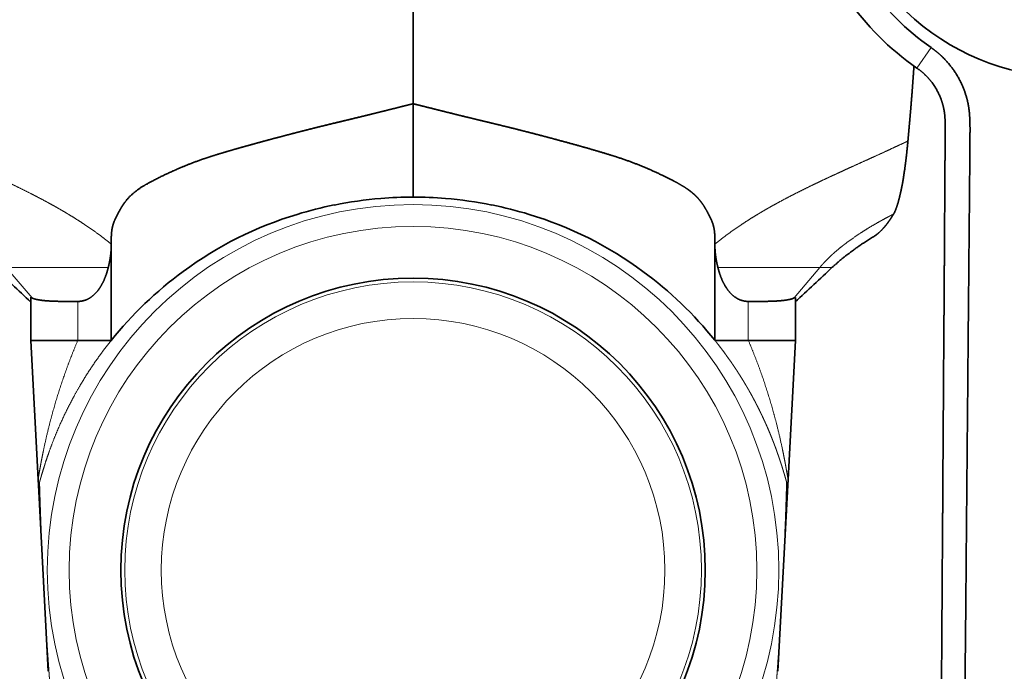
# Model space of a CAD drawing. Extents: x 25 to 383, y 51 to 280.
# Tile 9 of 11: x 334 to 361, y 213 to 231. Entities that reach past the tile are written whole.
import ezdxf

# ---------------------------------------------------------------- set-up
doc = ezdxf.new("R2010")
doc.units = 0
doc.layers.get('0').update_dxf_attribs({"lineweight": 13})

# ---------------------------------------------------------------- blocks, each defined once
blk = doc.blocks.new('BLOCK77')
at = {"color": 7, "lineweight": 35}
for p, q in [((0, -131.11), (0, -97.51)), ((-49.96, -208.85), (-51.26, -184.21)), ((51.26, -184.21), (49.96, -208.85))]:
    blk.add_line(p, q, dxfattribs=at)
at = {"color": 7, "lineweight": 13, "ltscale": 0.085312}
blk.add_line((70.92, -123.42), (68.98, -126.23), dxfattribs=at)
at = {"color": 7, "lineweight": 35, "ltscale": 0.00208}
blk.add_line((0, -131.11), (0, -131.19), dxfattribs=at)
at = {"color": 7, "lineweight": 35, "ltscale": 0.276816}
blk.add_line((0, -131.19), (0, -142.26), dxfattribs=at)
at = {"color": 7, "lineweight": 35, "ltscale": 0.039914}
blk.add_line((0, -142.26), (0, -143.86), dxfattribs=at)
at = {"color": 7, "lineweight": 35, "ltscale": 0.00076444}
blk.add_line((0, -143.86), (0, -143.89), dxfattribs=at)
at = {"color": 7, "lineweight": 35, "ltscale": 0.007808}
for p, q in [((-41.32, -150.66), (-41.32, -150.35)), ((41.32, -150.66), (41.32, -150.35))]:
    blk.add_line(p, q, dxfattribs=at)
at = {"color": 7, "lineweight": 13, "ltscale": 0.006582}
for p, q in [((-41.32, -150.92), (-41.32, -150.66)), ((41.32, -150.92), (41.32, -150.66))]:
    blk.add_line(p, q, dxfattribs=at)
at = {"color": 7, "lineweight": 35, "ltscale": 0.314864}
for p, q in [((-41.32, -163.52), (-41.32, -150.92)), ((41.32, -163.52), (41.32, -150.92))]:
    blk.add_line(p, q, dxfattribs=at)
at = {"color": 7, "lineweight": 13, "ltscale": 0.137149}
for p, q in [((-52.16, -157.71), (-55.7, -153.52)), ((52.16, -157.71), (55.7, -153.52))]:
    blk.add_line(p, q, dxfattribs=at)
at = {"color": 7, "lineweight": 13, "ltscale": 0.349474}
for p, q in [((-55.7, -153.52), (-41.72, -153.52)), ((55.7, -153.52), (41.72, -153.52))]:
    blk.add_line(p, q, dxfattribs=at)
at = {"color": 7, "lineweight": 13, "ltscale": 0.042473}
blk.add_line((55.7, -153.52), (57.4, -153.52), dxfattribs=at)
at = {"color": 7, "lineweight": 35, "ltscale": 0.146228}
for p, q in [((-52.34, -163.52), (-52.34, -157.67)), ((52.34, -163.52), (52.34, -157.67))]:
    blk.add_line(p, q, dxfattribs=at)
at = {"color": 7, "lineweight": 13, "ltscale": 0.133165}
for p, q in [((-45.9, -163.52), (-45.9, -158.19)), ((45.9, -163.52), (45.9, -158.19))]:
    blk.add_line(p, q, dxfattribs=at)
at = {"color": 7, "lineweight": 35, "ltscale": 0.477334}
blk.add_line((-51.34, -182.59), (-52.34, -163.52), dxfattribs=at)
at = {"color": 7, "lineweight": 35, "ltscale": 0.160895}
for p, q in [((-45.9, -163.52), (-52.34, -163.52)), ((45.9, -163.52), (52.34, -163.52))]:
    blk.add_line(p, q, dxfattribs=at)
at = {"color": 7, "lineweight": 35, "ltscale": 0.073375}
blk.add_line((-42.97, -163.52), (-45.9, -163.52), dxfattribs=at)
at = {"color": 7, "lineweight": 35, "ltscale": 0.041193}
blk.add_line((-41.32, -163.52), (-42.97, -163.52), dxfattribs=at)
at = {"color": 7, "lineweight": 35, "ltscale": 0.041194}
blk.add_line((41.32, -163.52), (42.97, -163.52), dxfattribs=at)
at = {"color": 7, "lineweight": 35, "ltscale": 0.073374}
blk.add_line((42.97, -163.52), (45.9, -163.52), dxfattribs=at)
at = {"color": 7, "lineweight": 35, "ltscale": 0.477331}
blk.add_line((52.34, -163.52), (51.34, -182.59), dxfattribs=at)
at = {"color": 7, "lineweight": 35, "ltscale": 0.040667}
blk.add_line((-51.26, -184.21), (-51.34, -182.59), dxfattribs=at)
at = {"color": 7, "lineweight": 35, "ltscale": 0.040666}
blk.add_line((51.26, -184.21), (51.34, -182.59), dxfattribs=at)
at = {"color": 7, "lineweight": 13}
for radius in [50.08, 47.08, 39.48, 34.48]:
    blk.add_circle((0, -195), radius, dxfattribs=at)
at = {"color": 7, "lineweight": 35}
blk.add_circle((0, -195), 40.01, dxfattribs=at)
for centre, radius, start, end in [((90.01, -95.01), 32.5, 52.4848, 304.8992), ((90.42, -95.37), 34.16, 193.74, 235.1978), ((90.42, -95.26), 37.67, 193.9265, 235.3079), ((0.07, -198.25), 54.36, 94.7478, 101.5141), ((0.01, -197.67), 53.78, 90.0101, 94.7347), ((0.02, -197.13), 53.24, 85.2467, 90.0191), ((-0.07, -198.23), 54.34, 78.4846, 85.254), ((0.65, -201), 57.18, 101.5364, 106.8021), ((-0.65, -201), 57.18, 73.1979, 78.4638), ((-1.17, -195.12), 51.02, 106.7477, 126.4337), ((1.17, -195.12), 51.02, 53.5659, 73.253), ((-1100.65, -1270.39), 1528.32, 46.69182, 46.95211), ((1100.65, -1270.39), 1528.33, 133.04789, 133.30818), ((75.04, -172.38), 25.83, 131.7039, 133.0737), ((74.87, -172.2), 25.58, 131.9615, 133.0817), ((0.17, -196.58), 52.79, 38.781, 53.6313)]:
    blk.add_arc(centre, radius, start, end, dxfattribs=at)
at = {"color": 7, "lineweight": 13}
for centre, start, end in [((-46.81, -183.98), 166.6832, 182.9994), ((46.81, -183.98), 357.0006, 13.3168)]:
    blk.add_arc(centre, 4.45, start, end, dxfattribs=at)
at = {"color": 7, "lineweight": 35}
blk.add_ellipse((21.69, -214.18), major_axis=(62.92, -50.78), ratio=0.803891, start_param=2.934261, end_param=3.143964, dxfattribs=at)
for points, degree, knots in [([(75.16, -256.11), (75.16, -255.94), (75.16, -255.77), (75.16, -255.6), (75.17, -255.26), (75.17, -254.93), (75.17, -254.76), (75.18, -253.76), (75.19, -252.76), (75.2, -251.92), (75.21, -250.23), (75.23, -248.55), (75.24, -247.75), (75.25, -246.55), (75.26, -245.37), (75.26, -245.03), (75.3, -241.02), (75.33, -237.01), (75.37, -233.2), (75.42, -227.76), (75.47, -222.32), (75.5, -218.39), (75.55, -213.29), (75.59, -208.19), (75.63, -204.68), (75.76, -189.77), (75.9, -174.83), (76, -163.22), (76.11, -151.23), (76.22, -139.22), (76.22, -138.94), (76.23, -138.22), (76.23, -137.49), (76.23, -137.26), (76.24, -136.18), (76.25, -135.1), (76.26, -134.4), (76.25, -133.52), (76.19, -132.65), (76.18, -132.48), (76.15, -132.14), (76.1, -131.8), (76.08, -131.63), (75.85, -130.27), (75.43, -128.95), (74.93, -127.84), (73.91, -126.19), (72.6, -124.78), (72.07, -124.28), (71.51, -123.83), (70.92, -123.42)], 5, [0, 0, 0, 0, 0, 0, 1.201326, 1.201326, 1.201326, 2.392656, 2.392656, 2.392656, 8.352525, 8.352525, 8.352525, 14.426076, 14.426076, 14.426076, 16.813106, 16.813106, 16.813106, 43.010022, 43.010022, 43.010022, 55.461963, 55.461963, 55.461963, 79.225729, 79.225729, 79.225729, 161.158452, 161.158452, 161.158452, 163.683785, 163.683785, 163.683785, 166.297929, 166.297929, 166.297929, 171.253507, 171.253507, 171.253507, 172.461396, 172.461396, 172.461396, 173.669969, 173.669969, 173.669969, 182.126635, 182.126635, 182.126635, 187.179665, 187.179665, 187.179665, 187.179665, 187.179665, 187.179665]), ([(68.58, -125.94), (68.54, -126.48), (68.51, -127.01), (68.47, -127.51), (68.42, -128.15), (68.38, -128.78), (68.37, -128.92), (68.35, -129.1), (68.34, -129.27), (68.34, -129.29), (68.33, -129.38), (68.33, -129.46), (68.32, -129.51), (68.32, -129.58), (68.31, -129.66), (68.31, -129.69), (68.29, -129.91), (68.27, -130.12), (68.26, -130.35), (68.22, -130.75), (68.19, -131.14), (68.18, -131.34), (68.14, -131.76), (68.11, -132.16), (68.09, -132.36), (68.06, -132.73), (68.03, -133.1), (68.01, -133.32), (67.94, -134.04), (67.88, -134.74), (67.84, -135.25), (67.79, -135.75), (67.75, -136.23)], 5, [0, 0, 0, 0, 0, 0, 7.148096, 7.148096, 7.148096, 9.351123, 9.351123, 9.351123, 9.828258, 9.828258, 9.828258, 10.70957, 10.70957, 10.70957, 11.145579, 11.145579, 11.145579, 14.074786, 14.074786, 14.074786, 17.612487, 17.612487, 17.612487, 21.084507, 21.084507, 21.084507, 24.409547, 24.409547, 24.409547, 34.631063, 34.631063, 34.631063, 34.631063, 34.631063, 34.631063]), ([(72.05, -255.33), (72.06, -252.74), (72.08, -250.14), (72.1, -247.49), (72.12, -243.86), (72.15, -240.2), (72.16, -239.11), (72.18, -235.92), (72.2, -232.7), (72.21, -230.46), (72.23, -227.42), (72.25, -224.42), (72.26, -223.49), (72.27, -221.85), (72.28, -220.21), (72.29, -219.39), (72.3, -217.73), (72.31, -216.08), (72.32, -215.25), (72.33, -213.56), (72.34, -211.87), (72.34, -211.13), (72.37, -207.68), (72.39, -204.21), (72.41, -201.57), (72.43, -197.92), (72.46, -194.25), (72.46, -193.27), (72.49, -190.11), (72.51, -186.92), (72.52, -184.75), (72.54, -181.72), (72.56, -178.72), (72.57, -177.91), (72.59, -173.95), (72.62, -170.03), (72.64, -166.98), (72.66, -163.76), (72.68, -160.53), (72.69, -160.34), (72.69, -159.19), (72.7, -157.98), (72.71, -156.9), (72.73, -154.18), (72.75, -151.19), (72.76, -149.36), (72.78, -146.12), (72.8, -143), (72.81, -141.62), (72.82, -139.9), (72.83, -138.33), (72.84, -137.94), (72.84, -137.35), (72.84, -136.78), (72.85, -136.58), (72.85, -136.19), (72.85, -135.8), (72.85, -135.61), (72.86, -135.03), (72.86, -134.44), (72.86, -134.05), (72.85, -133.4), (72.8, -132.74), (72.78, -132.49), (72.68, -131.83), (72.52, -131.18), (72.41, -130.79), (71.92, -129.48), (71.19, -128.27), (70.55, -127.48), (69.8, -126.8), (68.98, -126.23)], 5, [0, 0, 0, 0, 0, 0, 25.095011, 25.095011, 25.095011, 34.360566, 34.360566, 34.360566, 55.033, 55.033, 55.033, 62.714489, 62.714489, 62.714489, 70.622777, 70.622777, 70.622777, 78.665816, 78.665816, 78.665816, 86.939088, 86.939088, 86.939088, 111.963936, 111.963936, 111.963936, 121.368063, 121.368063, 121.368063, 141.442841, 141.442841, 141.442841, 149.476173, 149.476173, 149.476173, 178.617818, 178.617818, 178.617818, 180.645195, 180.645195, 180.645195, 189.697214, 189.697214, 189.697214, 202.377053, 202.377053, 202.377053, 212.634699, 212.634699, 212.634699, 216.19524, 216.19524, 216.19524, 218.076681, 218.076681, 218.076681, 219.958122, 219.958122, 219.958122, 223.717543, 223.717543, 223.717543, 226.314885, 226.314885, 226.314885, 230.199136, 230.199136, 230.199136, 239.869821, 239.869821, 239.869821, 239.869821, 239.869821, 239.869821]), ([(-41.32, -150.35), (-41.32, -150.1), (-41.32, -149.85), (-41.32, -149.64), (-41.32, -149.36), (-41.31, -149.15), (-41.3, -149.07), (-41.3, -148.92), (-41.28, -148.76), (-41.27, -148.68), (-41.26, -148.52), (-41.23, -148.34), (-41.22, -148.26), (-41.19, -148.11), (-41.15, -147.94), (-41.13, -147.86), (-41.06, -147.6), (-40.97, -147.34), (-40.9, -147.17), (-40.78, -146.89), (-40.64, -146.62), (-40.59, -146.51), (-40.51, -146.36), (-40.43, -146.2), (-40.4, -146.15), (-40.26, -145.88), (-40.1, -145.6), (-39.98, -145.37), (-39.82, -145.12), (-39.65, -144.88), (-39.64, -144.85), (-39.55, -144.73), (-39.46, -144.6), (-39.36, -144.47), (-39.16, -144.22), (-38.9, -143.93), (-38.79, -143.82), (-38.53, -143.57), (-38.25, -143.32), (-38.09, -143.19), (-37.72, -142.9), (-37.36, -142.65), (-37.16, -142.52), (-36.93, -142.38), (-36.74, -142.27), (-36.69, -142.24), (-36.6, -142.19), (-36.52, -142.14), (-36.47, -142.12), (-36.33, -142.03), (-36.18, -141.95), (-36.08, -141.9), (-35.95, -141.83), (-35.81, -141.75), (-35.77, -141.73), (-35.64, -141.67), (-35.51, -141.6), (-35.39, -141.54), (-35.17, -141.42), (-34.95, -141.31), (-34.86, -141.27), (-34.74, -141.21), (-34.64, -141.16), (-34.61, -141.14), (-33.56, -140.63), (-32.44, -140.11), (-31.28, -139.61), (-29.12, -138.78), (-26.69, -138.01), (-25.65, -137.7), (-23.88, -137.19), (-22.02, -136.68), (-21.28, -136.47), (-20.43, -136.24), (-19.56, -136.01), (-19.47, -135.98), (-18.96, -135.84), (-18.48, -135.72), (-18.17, -135.64), (-17.72, -135.52), (-17.3, -135.41), (-17.11, -135.36), (-16.75, -135.26), (-16.3, -135.15), (-16.12, -135.1), (-15.82, -135.02), (-15.51, -134.94), (-15.41, -134.92), (-14.53, -134.69), (-13.64, -134.47), (-12.84, -134.27), (-11.92, -134.04), (-10.99, -133.82), (-10.84, -133.78), (-10.31, -133.65), (-9.75, -133.52), (-9.25, -133.4), (-8.44, -133.2), (-7.58, -132.99), (-7.26, -132.92), (-6.37, -132.7), (-5.49, -132.48), (-4.92, -132.34), (-4.23, -132.17), (-3.59, -132.01), (-3.44, -131.97), (-3.15, -131.9), (-2.87, -131.83), (-2.75, -131.8), (-2.12, -131.64), (-1.49, -131.48), (-0.99, -131.36), (-0.5, -131.23), (0, -131.11)], 5, [0, 0, 0, 0, 0, 0, 4.780489, 4.780489, 4.780489, 7.771387, 7.771387, 7.771387, 10.759081, 10.759081, 10.759081, 12.713638, 12.713638, 12.713638, 14.680898, 14.680898, 14.680898, 18.82521, 18.82521, 18.82521, 21.451273, 21.451273, 21.451273, 22.764306, 22.764306, 22.764306, 28.683342, 28.683342, 28.683342, 29.339698, 29.339698, 29.339698, 32.038717, 32.038717, 32.038717, 33.736815, 33.736815, 33.736815, 35.737197, 35.737197, 35.737197, 38.406163, 38.406163, 38.406163, 39.278624, 39.278624, 39.278624, 40.151084, 40.151084, 40.151084, 42.107889, 42.107889, 42.107889, 42.751186, 42.751186, 42.751186, 44.488616, 44.488616, 44.488616, 45.776379, 45.776379, 45.776379, 46.293096, 46.293096, 46.293096, 64.104016, 64.104016, 64.104016, 76.563275, 76.563275, 76.563275, 84.577244, 84.577244, 84.577244, 85.688239, 85.688239, 85.688239, 89.946376, 89.946376, 89.946376, 93.091312, 93.091312, 93.091312, 95.120899, 95.120899, 95.120899, 96.146076, 96.146076, 96.146076, 103.684227, 103.684227, 103.684227, 104.778552, 104.778552, 104.778552, 108.517846, 108.517846, 108.517846, 110.750333, 110.750333, 110.750333, 114.62586, 114.62586, 114.62586, 115.791009, 115.791009, 115.791009, 116.995547, 116.995547, 116.995547, 121.174265, 121.174265, 121.174265, 121.174265, 121.174265, 121.174265]), ([(41.32, -150.35), (41.32, -150.19), (41.32, -150.04), (41.32, -149.89), (41.32, -149.59), (41.32, -149.29), (41.31, -149.14), (41.29, -148.84), (41.26, -148.54), (41.24, -148.38), (41.19, -148.11), (41.13, -147.86), (41.1, -147.75), (41.04, -147.54), (40.96, -147.33), (40.93, -147.23), (40.86, -147.08), (40.79, -146.93), (40.77, -146.88), (40.74, -146.81), (40.7, -146.74), (40.69, -146.71), (40.66, -146.66), (40.64, -146.62), (40.63, -146.6), (40.6, -146.54), (40.57, -146.47), (40.55, -146.44), (40.5, -146.34), (40.45, -146.25), (40.43, -146.2), (40.39, -146.14), (40.36, -146.07), (40.35, -146.05), (40.24, -145.85), (40.14, -145.66), (40.04, -145.49), (39.74, -144.98), (39.39, -144.49), (39.14, -144.18), (38.58, -143.58), (37.91, -143.04), (37.57, -142.79), (37.14, -142.51), (36.69, -142.24), (36.62, -142.2), (36.49, -142.12), (36.35, -142.05), (36.29, -142.01), (36.17, -141.94), (36.04, -141.88), (35.99, -141.85), (35.87, -141.79), (35.75, -141.72), (35.7, -141.7), (35.52, -141.6), (35.34, -141.51), (35.22, -141.45), (34.99, -141.33), (34.76, -141.22), (34.66, -141.17), (33.78, -140.74), (32.87, -140.31), (32.06, -139.95), (30.22, -139.2), (28.24, -138.5), (27.14, -138.15), (25.33, -137.61), (23.46, -137.08), (22.76, -136.88), (21.23, -136.46), (19.66, -136.03), (18.81, -135.8), (17.36, -135.42), (15.89, -135.04), (15.19, -134.86), (14.18, -134.6), (13.14, -134.34), (12.7, -134.24), (11.79, -134.01), (10.88, -133.79), (10.55, -133.71), (9.92, -133.56), (9.29, -133.41), (9.17, -133.38), (8.87, -133.31), (8.55, -133.23), (8.45, -133.2), (7.99, -133.09), (7.53, -132.98), (7.23, -132.91), (6.61, -132.76), (5.99, -132.6), (5.77, -132.55), (4.81, -132.31), (3.84, -132.07), (3.12, -131.89), (2.29, -131.68), (1.46, -131.47), (1.28, -131.43), (0.91, -131.34), (0.55, -131.24), (0.37, -131.2), (0.18, -131.15), (0, -131.11)], 5, [0, 0, 0, 0, 0, 0, 1.986089, 1.986089, 1.986089, 3.972177, 3.972177, 3.972177, 6.196412, 6.196412, 6.196412, 7.838786, 7.838786, 7.838786, 9.483398, 9.483398, 9.483398, 10.311601, 10.311601, 10.311601, 10.725793, 10.725793, 10.725793, 11.139985, 11.139985, 11.139985, 12.02542, 12.02542, 12.02542, 12.85355, 12.85355, 12.85355, 13.286507, 13.286507, 13.286507, 16.181143, 16.181143, 16.181143, 22.27664, 22.27664, 22.27664, 27.997262, 27.997262, 27.997262, 28.964169, 28.964169, 28.964169, 29.931075, 29.931075, 29.931075, 30.759726, 30.759726, 30.759726, 31.611668, 31.611668, 31.611668, 33.268883, 33.268883, 33.268883, 34.905546, 34.905546, 34.905546, 44.882014, 44.882014, 44.882014, 56.680194, 56.680194, 56.680194, 63.457816, 63.457816, 63.457816, 71.611414, 71.611414, 71.611414, 76.902341, 76.902341, 76.902341, 80.761932, 80.761932, 80.761932, 84.882151, 84.882151, 84.882151, 86.229458, 86.229458, 86.229458, 87.609207, 87.609207, 87.609207, 90.184522, 90.184522, 90.184522, 92.935999, 92.935999, 92.935999, 98.472628, 98.472628, 98.472628, 100.019877, 100.019877, 100.019877, 101.567127, 101.567127, 101.567127, 101.567127, 101.567127, 101.567127]), ([(65.79, -146.22), (65.93, -145.99), (66.06, -145.7), (66.19, -145.34), (66.44, -144.57), (66.68, -143.61), (66.79, -143.12), (66.9, -142.57), (67.01, -141.99), (67.01, -141.98), (67.02, -141.95), (67.02, -141.92), (67.03, -141.9), (67.03, -141.87), (67.04, -141.84), (67.04, -141.83), (67.05, -141.79), (67.05, -141.74), (67.06, -141.72), (67.1, -141.47), (67.14, -141.23), (67.18, -140.96), (67.33, -140), (67.47, -138.93), (67.57, -138.07), (67.66, -137.17), (67.75, -136.23)], 5, [0, 0, 0, 0, 0, 0, 13.584475, 13.584475, 13.584475, 25.895858, 25.895858, 25.895858, 26.171129, 26.171129, 26.171129, 26.459044, 26.459044, 26.459044, 26.766021, 26.766021, 26.766021, 27.3418, 27.3418, 27.3418, 31.819641, 31.819641, 31.819641, 46.043669, 46.043669, 46.043669, 46.043669, 46.043669, 46.043669]), ([(63.05, -149.32), (63.32, -149.15), (63.59, -148.95), (63.87, -148.71), (64.19, -148.39), (64.52, -148.01), (64.58, -147.94), (64.69, -147.81), (64.79, -147.68), (64.85, -147.61), (65.07, -147.32), (65.29, -147.01), (65.45, -146.76), (65.62, -146.5), (65.79, -146.22)], 5, [0, 0, 0, 0, 0, 0, 26.271123, 26.271123, 26.271123, 31.529685, 31.529685, 31.529685, 36.789906, 36.789906, 36.789906, 52.648247, 52.648247, 52.648247, 52.648247, 52.648247, 52.648247]), ([(57.86, -153.1), (57.98, -153), (58.21, -152.79), (58.57, -152.48), (58.94, -152.18), (59.31, -151.89), (59.69, -151.6), (60.08, -151.31), (60.48, -151.01), (60.93, -150.7), (61.42, -150.36), (61.95, -150.01), (62.5, -149.66), (62.86, -149.43), (63.05, -149.32)], 3, [0, 0, 0, 0, 0.473073, 0.945391, 1.417464, 1.890716, 2.367623, 2.851852, 3.348048, 3.857309, 4.487977, 5.130309, 5.779919, 6.432581, 6.432581, 6.432581, 6.432581]), ([(-41.73, -153.52), (-41.6, -153), (-41.49, -152.47), (-41.41, -151.94), (-41.35, -151.4), (-41.33, -150.85), (-41.33, -150.84), (-41.33, -150.81), (-41.33, -150.78), (-41.33, -150.77), (-41.32, -150.74), (-41.32, -150.7), (-41.32, -150.69), (-41.32, -150.67), (-41.32, -150.66)], 5, [0, 0, 0, 0, 0, 0, 6.118544, 6.118544, 6.118544, 6.283596, 6.283596, 6.283596, 6.44865, 6.44865, 6.44865, 6.613703, 6.613703, 6.613703, 6.613703, 6.613703, 6.613703]), ([(41.73, -153.52), (41.6, -153), (41.49, -152.47), (41.41, -151.94), (41.35, -151.4), (41.33, -150.85), (41.33, -150.84), (41.33, -150.81), (41.33, -150.78), (41.33, -150.77), (41.32, -150.74), (41.32, -150.7), (41.32, -150.69), (41.32, -150.67), (41.32, -150.66)], 5, [0, 0, 0, 0, 0, 0, 6.118544, 6.118544, 6.118544, 6.283596, 6.283596, 6.283596, 6.44865, 6.44865, 6.44865, 6.613703, 6.613703, 6.613703, 6.613703, 6.613703, 6.613703]), ([(-45.9, -158.19), (-45.33, -158.19), (-44.81, -158.06), (-44.34, -157.83), (-43.51, -157.22), (-42.88, -156.37), (-42.6, -155.91), (-42.24, -155.16), (-41.96, -154.35), (-41.87, -154.08), (-41.8, -153.8), (-41.73, -153.52)], 5, [0, 0, 0, 0, 0, 0, 6.766126, 6.766126, 6.766126, 13.520742, 13.520742, 13.520742, 16.913621, 16.913621, 16.913621, 16.913621, 16.913621, 16.913621]), ([(45.9, -158.19), (45.33, -158.19), (44.81, -158.06), (44.34, -157.83), (43.51, -157.22), (42.88, -156.37), (42.6, -155.91), (42.24, -155.16), (41.96, -154.35), (41.87, -154.08), (41.8, -153.8), (41.73, -153.52)], 5, [0, 0, 0, 0, 0, 0, 6.766126, 6.766126, 6.766126, 13.520742, 13.520742, 13.520742, 16.913621, 16.913621, 16.913621, 16.913621, 16.913621, 16.913621]), ([(-52.16, -157.71), (-51.95, -157.84), (-51.57, -157.95), (-51.03, -158.04), (-49.84, -158.15), (-48.25, -158.19), (-47.53, -158.2), (-46.74, -158.2), (-45.9, -158.19)], 5, [0, 0, 0, 0, 0, 0, 14.044287, 14.044287, 14.044287, 23.965017, 23.965017, 23.965017, 23.965017, 23.965017, 23.965017]), ([(52.16, -157.71), (51.95, -157.84), (51.57, -157.95), (51.03, -158.04), (49.84, -158.15), (48.25, -158.19), (47.53, -158.2), (46.74, -158.2), (45.9, -158.19)], 5, [0, 0, 0, 0, 0, 0, 14.044287, 14.044287, 14.044287, 23.965017, 23.965017, 23.965017, 23.965017, 23.965017, 23.965017])]:
    blk.add_open_spline(points, degree=degree, knots=knots, dxfattribs=at)
at = {"color": 7, "lineweight": 13}
for points, knots in [([(-41.32, -150.35), (-41.77, -149.98), (-42.22, -149.62), (-42.69, -149.26), (-43.71, -148.51), (-44.74, -147.8), (-45.31, -147.43), (-46.08, -146.93), (-46.85, -146.45), (-47.08, -146.32), (-47.56, -146.02), (-48.06, -145.73), (-48.33, -145.58), (-48.87, -145.26), (-49.42, -144.96), (-49.7, -144.81), (-50.53, -144.35), (-51.37, -143.91), (-51.93, -143.62), (-53.03, -143.06), (-54.12, -142.53), (-54.64, -142.27), (-55.42, -141.9), (-56.2, -141.53), (-56.45, -141.41), (-56.96, -141.17), (-57.47, -140.94), (-57.73, -140.82), (-58.51, -140.46), (-59.29, -140.1), (-59.82, -139.86), (-60.89, -139.37), (-61.96, -138.89), (-62.49, -138.65), (-63.55, -138.17), (-64.59, -137.7), (-65.1, -137.46), (-65.93, -137.07), (-66.77, -136.69), (-67.09, -136.53), (-67.42, -136.38), (-67.75, -136.23)], [0, 0, 0, 0, 0, 0, 4.090851, 4.090851, 4.090851, 9.019638, 9.019638, 9.019638, 10.996593, 10.996593, 10.996593, 13.308198, 13.308198, 13.308198, 15.619802, 15.619802, 15.619802, 20.307792, 20.307792, 20.307792, 24.891923, 24.891923, 24.891923, 27.120384, 27.120384, 27.120384, 29.341297, 29.341297, 29.341297, 33.841182, 33.841182, 33.841182, 38.37002, 38.37002, 38.37002, 42.846636, 42.846636, 42.846636, 45.72074, 45.72074, 45.72074, 45.72074, 45.72074, 45.72074]), ([(41.32, -150.35), (41.77, -149.98), (42.22, -149.62), (42.69, -149.26), (43.71, -148.51), (44.74, -147.8), (45.31, -147.43), (46.08, -146.93), (46.85, -146.45), (47.08, -146.32), (47.56, -146.02), (48.06, -145.73), (48.33, -145.58), (48.87, -145.26), (49.42, -144.96), (49.7, -144.81), (50.53, -144.35), (51.37, -143.91), (51.93, -143.62), (53.03, -143.06), (54.12, -142.53), (54.64, -142.27), (55.42, -141.9), (56.2, -141.53), (56.45, -141.41), (56.96, -141.17), (57.47, -140.94), (57.73, -140.82), (58.51, -140.46), (59.29, -140.1), (59.82, -139.86), (60.89, -139.37), (61.96, -138.89), (62.49, -138.65), (63.55, -138.17), (64.59, -137.7), (65.1, -137.46), (65.93, -137.07), (66.77, -136.69), (67.09, -136.53), (67.42, -136.38), (67.75, -136.23)], [0, 0, 0, 0, 0, 0, 4.090851, 4.090851, 4.090851, 9.019638, 9.019638, 9.019638, 10.996593, 10.996593, 10.996593, 13.308198, 13.308198, 13.308198, 15.619802, 15.619802, 15.619802, 20.307792, 20.307792, 20.307792, 24.891923, 24.891923, 24.891923, 27.120384, 27.120384, 27.120384, 29.341297, 29.341297, 29.341297, 33.841182, 33.841182, 33.841182, 38.37002, 38.37002, 38.37002, 42.846636, 42.846636, 42.846636, 45.720741, 45.720741, 45.720741, 45.720741, 45.720741, 45.720741]), ([(55.7, -153.52), (55.98, -153.19), (56.28, -152.86), (56.58, -152.54), (57.05, -152.08), (57.55, -151.62), (57.73, -151.47), (58.27, -151), (58.84, -150.53), (59.26, -150.22), (60.31, -149.45), (61.4, -148.72), (62.06, -148.3), (62.95, -147.77), (63.85, -147.26), (64.08, -147.13), (64.55, -146.87), (65.03, -146.62), (65.28, -146.48), (65.53, -146.35), (65.79, -146.22)], [0, 0, 0, 0, 0, 0, 3.428887, 3.428887, 3.428887, 5.148836, 5.148836, 5.148836, 8.780363, 8.780363, 8.780363, 14.372449, 14.372449, 14.372449, 16.197589, 16.197589, 16.197589, 18.176748, 18.176748, 18.176748, 18.176748, 18.176748, 18.176748]), ([(-45.9, -163.52), (-46.43, -164.76), (-46.93, -166.01), (-47.41, -167.29), (-48.31, -169.86), (-49.1, -172.46), (-49.46, -173.76), (-49.91, -175.49), (-50.3, -177.18), (-50.39, -177.6), (-50.54, -178.29), (-50.68, -178.96), (-50.73, -179.21), (-50.83, -179.73), (-50.93, -180.23), (-50.97, -180.47), (-51.08, -181.05), (-51.17, -181.59), (-51.22, -181.87), (-51.29, -182.26), (-51.33, -182.49), (-51.34, -182.55), (-51.34, -182.58), (-51.34, -182.59)], [0, 0, 0, 0, 0, 0, 12.382351, 12.382351, 12.382351, 24.762228, 24.762228, 24.762228, 28.825078, 28.825078, 28.825078, 31.5214, 31.5214, 31.5214, 34.152236, 34.152236, 34.152236, 38.10019, 38.10019, 38.10019, 40.150281, 40.150281, 40.150281, 40.150281, 40.150281, 40.150281]), ([(-41.32, -163.52), (-41.9, -164.23), (-42.46, -164.96), (-43, -165.7), (-44.31, -167.58), (-45.52, -169.53), (-46.21, -170.73), (-47.28, -172.75), (-48.24, -174.81), (-48.61, -175.64), (-49.12, -176.88), (-49.59, -178.12), (-49.74, -178.53), (-50.03, -179.35), (-50.3, -180.15), (-50.42, -180.54), (-50.66, -181.3), (-50.87, -182.01), (-50.97, -182.34), (-51.06, -182.66), (-51.14, -182.95)], [0, 0, 0, 0, 0, 0, 9.28002, 9.28002, 9.28002, 23.187651, 23.187651, 23.187651, 32.442447, 32.442447, 32.442447, 37.043036, 37.043036, 37.043036, 41.622793, 41.622793, 41.622793, 45.963706, 45.963706, 45.963706, 45.963706, 45.963706, 45.963706]), ([(51.14, -182.95), (51.09, -182.77), (51.04, -182.58), (50.98, -182.37), (50.85, -181.92), (50.7, -181.45), (50.63, -181.19), (50.49, -180.76), (50.35, -180.31), (50.29, -180.13), (50.2, -179.85), (50.1, -179.58), (50.07, -179.48), (50.01, -179.3), (49.94, -179.12), (49.91, -179.02), (49.84, -178.83), (49.77, -178.63), (49.74, -178.54), (49.67, -178.34), (49.59, -178.13), (49.55, -178.03), (49.48, -177.83), (49.4, -177.64), (49.4, -177.62), (49.35, -177.49), (49.3, -177.37), (49.29, -177.35), (49.26, -177.27), (49.24, -177.2), (49.22, -177.16), (49.19, -177.09), (49.16, -177.01), (49.15, -176.98), (49.07, -176.79), (49, -176.6), (48.93, -176.44), (48.81, -176.14), (48.68, -175.85), (48.61, -175.67), (48.46, -175.33), (48.32, -175), (48.23, -174.82), (48.1, -174.53), (47.96, -174.22), (47.92, -174.13), (47.82, -173.92), (47.72, -173.71), (47.67, -173.61), (47.53, -173.31), (47.38, -173.01), (47.29, -172.83), (47.08, -172.42), (46.87, -172.01), (46.76, -171.8), (46.54, -171.39), (46.32, -170.97), (46.2, -170.77), (46.07, -170.54), (45.95, -170.32), (45.93, -170.29), (45.9, -170.24), (45.87, -170.19), (45.86, -170.17), (45.82, -170.09), (45.77, -170.01), (45.74, -169.96), (45.67, -169.85), (45.61, -169.74), (45.58, -169.68), (45.53, -169.6), (45.48, -169.52), (45.47, -169.5), (45.44, -169.45), (45.41, -169.4), (45.4, -169.38), (45.19, -169.04), (44.99, -168.7), (44.79, -168.39), (44.57, -168.04), (44.34, -167.68), (44.31, -167.63), (44.21, -167.49), (44.12, -167.35), (44.06, -167.26), (43.94, -167.09), (43.83, -166.91), (43.77, -166.83), (43.65, -166.65), (43.52, -166.46), (43.46, -166.38), (43.12, -165.9), (42.78, -165.42), (42.51, -165.05), (42.1, -164.51), (41.69, -163.99), (41.57, -163.83), (41.45, -163.67), (41.32, -163.52)], [0, 0, 0, 0, 0, 0, 3.775576, 3.775576, 3.775576, 7.967732, 7.967732, 7.967732, 10.823119, 10.823119, 10.823119, 12.250815, 12.250815, 12.250815, 13.678511, 13.678511, 13.678511, 15.263701, 15.263701, 15.263701, 16.808081, 16.808081, 16.808081, 18.175318, 18.175318, 18.175318, 18.561435, 18.561435, 18.561435, 19.34273, 19.34273, 19.34273, 19.728888, 19.728888, 19.728888, 22.187516, 22.187516, 22.187516, 24.13859, 24.13859, 24.13859, 27.263372, 27.263372, 27.263372, 28.851787, 28.851787, 28.851787, 30.407436, 30.407436, 30.407436, 33.562452, 33.562452, 33.562452, 36.662207, 36.662207, 36.662207, 39.792145, 39.792145, 39.792145, 40.183433, 40.183433, 40.183433, 40.574721, 40.574721, 40.574721, 41.357297, 41.357297, 41.357297, 42.139881, 42.139881, 42.139881, 42.531175, 42.531175, 42.531175, 42.922468, 42.922468, 42.922468, 47.862651, 47.862651, 47.862651, 48.642875, 48.642875, 48.642875, 50.203321, 50.203321, 50.203321, 51.763807, 51.763807, 51.763807, 53.382608, 53.382608, 53.382608, 59.628232, 59.628232, 59.628232, 62.298856, 62.298856, 62.298856, 62.298856, 62.298856, 62.298856]), ([(45.9, -163.52), (46.43, -164.76), (46.93, -166.01), (47.41, -167.29), (48.31, -169.86), (49.1, -172.46), (49.46, -173.76), (49.91, -175.49), (50.3, -177.18), (50.39, -177.6), (50.54, -178.29), (50.68, -178.96), (50.73, -179.21), (50.83, -179.73), (50.93, -180.23), (50.97, -180.47), (51.08, -181.05), (51.17, -181.59), (51.22, -181.87), (51.29, -182.26), (51.33, -182.49), (51.34, -182.55), (51.34, -182.58), (51.34, -182.59)], [0, 0, 0, 0, 0, 0, 12.382351, 12.382351, 12.382351, 24.762228, 24.762228, 24.762228, 28.825078, 28.825078, 28.825078, 31.5214, 31.5214, 31.5214, 34.152236, 34.152236, 34.152236, 38.10019, 38.10019, 38.10019, 40.150281, 40.150281, 40.150281, 40.150281, 40.150281, 40.150281]), ([(-51.34, -182.59), (-51.34, -182.59), (-51.34, -182.6), (-51.34, -182.61), (-51.34, -182.62), (-51.34, -182.63), (-51.34, -182.64), (-51.34, -182.66), (-51.34, -182.68), (-51.33, -182.69), (-51.32, -182.84), (-51.31, -182.95), (-51.29, -183.03), (-51.26, -183.1), (-51.23, -183.1), (-51.21, -183.09), (-51.19, -183.07), (-51.17, -183.02), (-51.16, -183), (-51.15, -182.98), (-51.14, -182.95)], [0, 0, 0, 0, 0, 0, 0.215488, 0.215488, 0.215488, 0.430977, 0.430977, 0.430977, 0.861952, 0.861952, 0.861952, 5.260789, 5.260789, 5.260789, 7.251749, 7.251749, 7.251749, 8.572708, 8.572708, 8.572708, 8.572708, 8.572708, 8.572708]), ([(-51.14, -182.95), (-51.13, -183.22), (-51.13, -183.48), (-51.12, -183.77), (-51.09, -184.72), (-51.06, -185.74), (-51.03, -186.49), (-51, -187.49), (-50.95, -188.67), (-50.94, -188.91), (-50.91, -189.7), (-50.88, -190.58), (-50.85, -191.19), (-50.82, -192.03), (-50.77, -193.19), (-50.76, -193.36), (-50.74, -193.73), (-50.72, -194.12), (-50.71, -194.35), (-50.7, -194.7), (-50.68, -195.13), (-50.67, -195.26), (-50.66, -195.53), (-50.64, -195.83), (-50.64, -195.97), (-50.62, -196.24), (-50.61, -196.53), (-50.6, -196.68), (-50.59, -196.92), (-50.58, -197.17), (-50.57, -197.27), (-50.56, -197.48), (-50.55, -197.68), (-50.54, -197.79), (-50.53, -198.03), (-50.52, -198.25), (-50.51, -198.39), (-50.5, -198.62), (-50.49, -198.83), (-50.48, -198.92), (-50.47, -199.1), (-50.46, -199.26), (-50.46, -199.34), (-50.44, -199.77), (-50.42, -200.12), (-50.4, -200.38), (-50.38, -200.82), (-50.35, -201.22), (-50.34, -201.39), (-50.3, -202.11), (-50.27, -202.66), (-50.24, -203.05), (-50.21, -203.55), (-50.18, -204.03), (-50.17, -204.13), (-50.12, -205.07), (-50.06, -205.85), (-50.02, -206.46), (-49.96, -207.36), (-49.9, -208.19), (-49.88, -208.49), (-49.85, -208.95), (-49.82, -209.39), (-49.81, -209.57), (-49.79, -209.73), (-49.78, -209.9)], [0, 0, 0, 0, 0, 0, 18.988184, 18.988184, 18.988184, 63.621215, 63.621215, 63.621215, 73.710841, 73.710841, 73.710841, 97.811914, 97.811914, 97.811914, 101.773045, 101.773045, 101.773045, 106.329066, 106.329066, 106.329066, 108.44046, 108.44046, 108.44046, 110.147803, 110.147803, 110.147803, 111.469195, 111.469195, 111.469195, 112.341911, 112.341911, 112.341911, 113.214627, 113.214627, 113.214627, 114.352444, 114.352444, 114.352444, 115.303828, 115.303828, 115.303828, 116.264795, 116.264795, 116.264795, 120.471158, 120.471158, 120.471158, 123.818128, 123.818128, 123.818128, 135.875129, 135.875129, 135.875129, 139.476142, 139.476142, 139.476142, 167.404653, 167.404653, 167.404653, 182.969714, 182.969714, 182.969714, 193.097395, 193.097395, 193.097395, 193.097395, 193.097395, 193.097395]), ([(49.78, -209.9), (49.8, -209.7), (49.81, -209.49), (49.83, -209.27), (49.86, -208.84), (49.89, -208.38), (49.91, -208.14), (49.94, -207.67), (49.97, -207.17), (49.99, -206.93), (50.03, -206.37), (50.07, -205.77), (50.09, -205.44), (50.12, -204.98), (50.15, -204.49), (50.16, -204.36), (50.17, -204.23), (50.18, -204.09), (50.18, -204.07), (50.18, -204.02), (50.18, -203.97), (50.19, -203.95), (50.19, -203.87), (50.2, -203.8), (50.2, -203.77), (50.21, -203.62), (50.22, -203.46), (50.22, -203.37), (50.24, -203.07), (50.26, -202.76), (50.27, -202.56), (50.3, -202.19), (50.32, -201.77), (50.33, -201.59), (50.35, -201.26), (50.37, -200.89), (50.38, -200.73), (50.4, -200.37), (50.42, -199.97), (50.44, -199.74), (50.46, -199.38), (50.48, -198.93), (50.49, -198.8), (50.5, -198.57), (50.52, -198.32), (50.52, -198.23), (50.53, -198.04), (50.54, -197.84), (50.55, -197.73), (50.56, -197.47), (50.57, -197.21), (50.58, -197.07), (50.6, -196.74), (50.61, -196.47), (50.62, -196.32), (50.63, -196.04), (50.65, -195.79), (50.65, -195.67), (50.66, -195.41), (50.67, -195.18), (50.68, -195.06), (50.69, -194.77), (50.71, -194.52), (50.71, -194.38), (50.72, -194.16), (50.73, -193.95), (50.74, -193.88), (50.74, -193.73), (50.75, -193.58), (50.75, -193.51), (50.78, -193), (50.8, -192.55), (50.81, -192.19), (50.83, -191.74), (50.85, -191.33), (50.85, -191.24), (50.86, -191.04), (50.87, -190.84), (50.87, -190.76), (50.88, -190.54), (50.89, -190.34), (50.89, -190.2), (50.9, -190.01), (50.91, -189.82), (50.91, -189.74), (50.92, -189.65), (50.92, -189.56), (50.92, -189.54), (50.92, -189.51), (50.92, -189.47), (50.92, -189.45), (50.92, -189.42), (50.92, -189.4), (50.93, -189.38), (50.93, -189.36), (50.93, -189.33), (50.93, -189.32), (50.93, -189.28), (50.93, -189.24), (50.93, -189.21), (50.93, -189.16), (50.94, -189.11), (50.94, -189.1), (50.95, -188.7), (50.97, -188.33), (50.98, -188), (51, -187.38), (51.02, -186.8), (51.03, -186.52), (51.04, -186.1), (51.06, -185.69), (51.06, -185.54), (51.07, -185.24), (51.08, -184.95), (51.08, -184.83), (51.09, -184.53), (51.1, -184.23), (51.11, -184.15), (51.12, -183.81), (51.13, -183.48), (51.13, -183.3), (51.14, -183.12), (51.14, -182.95)], [0, 0, 0, 0, 0, 0, 18.035568, 18.035568, 18.035568, 36.076945, 36.076945, 36.076945, 53.400343, 53.400343, 53.400343, 73.150558, 73.150558, 73.150558, 78.633042, 78.633042, 78.633042, 79.737722, 79.737722, 79.737722, 80.842403, 80.842403, 80.842403, 83.261587, 83.261587, 83.261587, 87.724573, 87.724573, 87.724573, 95.711757, 95.711757, 95.711757, 101.377012, 101.377012, 101.377012, 105.385619, 105.385619, 105.385619, 109.762158, 109.762158, 109.762158, 111.509421, 111.509421, 111.509421, 112.456721, 112.456721, 112.456721, 113.414097, 113.414097, 113.414097, 114.915616, 114.915616, 114.915616, 116.825815, 116.825815, 116.825815, 118.810354, 118.810354, 118.810354, 121.425905, 121.425905, 121.425905, 124.968414, 124.968414, 124.968414, 127.259256, 127.259256, 127.259256, 129.567677, 129.567677, 129.567677, 143.604641, 143.604641, 143.604641, 148.599661, 148.599661, 148.599661, 153.625417, 153.625417, 153.625417, 159.647507, 159.647507, 159.647507, 164.347296, 164.347296, 164.347296, 165.14524, 165.14524, 165.14524, 165.928563, 165.928563, 165.928563, 166.711841, 166.711841, 166.711841, 167.49512, 167.49512, 167.49512, 168.961311, 168.961311, 168.961311, 170.784047, 170.784047, 170.784047, 193.642855, 193.642855, 193.642855, 215.42904, 215.42904, 215.42904, 228.362159, 228.362159, 228.362159, 241.931907, 241.931907, 241.931907, 256.810847, 256.810847, 256.810847, 274.749524, 274.749524, 274.749524, 274.749524, 274.749524, 274.749524]), ([(51.14, -182.95), (51.18, -183.06), (51.22, -183.12), (51.25, -183.12), (51.29, -183.06), (51.31, -182.89), (51.32, -182.82), (51.33, -182.74), (51.34, -182.64), (51.34, -182.63), (51.34, -182.62), (51.34, -182.61), (51.34, -182.61), (51.34, -182.6), (51.34, -182.59), (51.34, -182.59), (51.34, -182.59), (51.34, -182.59)], [0, 0, 0, 0, 0, 0, 3.178193, 3.178193, 3.178193, 4.983409, 4.983409, 4.983409, 5.097051, 5.097051, 5.097051, 5.153875, 5.153875, 5.153875, 5.210699, 5.210699, 5.210699, 5.210699, 5.210699, 5.210699])]:
    blk.add_open_spline(points, degree=5, knots=knots, dxfattribs=at)
at = {"color": 7, "lineweight": 35}
for points in [[(-52.16, -157.71), (-52.23, -157.66), (-52.29, -157.64), (-52.32, -157.63), (-52.34, -157.64), (-52.34, -157.67)], [(52.16, -157.71), (52.23, -157.66), (52.29, -157.64), (52.32, -157.63), (52.34, -157.64), (52.34, -157.67)]]:
    blk.add_open_spline(points, degree=5, dxfattribs=at)

msp = doc.modelspace()

# ---------------------------------------------------------------- block references
at = {"lineweight": 0, "xscale": 0.2, "yscale": 0.2, "zscale": 0.2}
msp.add_blockref('BLOCK77', (345.044, 254.917), dxfattribs=at)

doc.saveas('drawing.dxf')
